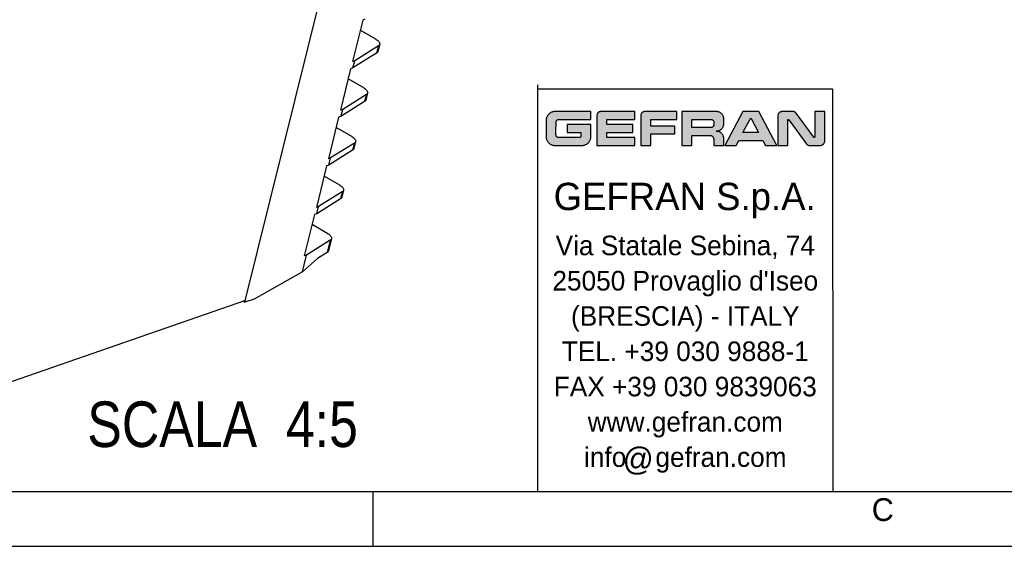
# Model space of a CAD drawing. Header units: millimetres. Extents: x 0 to 420, y 0 to 297.
# Tile 7 of 25: x 171 to 279, y 0 to 58. Entities that reach past the tile are written whole.
import ezdxf

# ---------------------------------------------------------------- set-up
doc = ezdxf.new("R2010")
doc.units = ezdxf.units.MM
doc.header["$LTSCALE"] = 23.1
doc.layers.get('0').update_dxf_attribs({"linetype": 'CONTINUOUS'})
doc.styles.get("Standard").update_dxf_attribs({"font": 'txt', "width": 0.85})
doc.styles.add('TEXTSTYLE_2', font='trium.ttf')
doc.styles.add('TEXTSTYLE_3', font='trium.ttf')
doc.styles.add('TEXTSTYLE_4', font='triumb.ttf')

msp = doc.modelspace()

# ---------------------------------------------------------------- hatches: boundary and pattern name
at = {"linetype": 'CONTINUOUS'}
h = msp.add_hatch(color=2, dxfattribs=at)
h.paths.add_polyline_path([(251.41414, 46.96884), (251.42409, 46.96974), (251.43403, 46.96884), (251.4435, 46.96618), (251.45233, 46.96182), (251.46031, 46.95586), (251.46717, 46.94844), (251.47251, 46.94007), (252.28279, 45.41608), (250.56506, 45.41608), (251.37559, 46.94007), (251.38109, 46.94864), (251.3878, 46.95585), (251.3958, 46.96181), (251.40466, 46.96618)])
h.paths.add_polyline_path([(247.87684, 45.59431), (247.93551, 45.61496), (247.99254, 45.64001), (248.04763, 45.66935), (248.10048, 45.70284), (248.15077, 45.74029), (248.19818, 45.78148), (248.2359, 45.81916), (248.27715, 45.86654), (248.31465, 45.91679), (248.34819, 45.9696), (248.37758, 46.02466), (248.4027, 46.08167), (248.42341, 46.14032), (248.43963, 46.20036), (248.4513, 46.26153), (248.45836, 46.32362), (248.46076, 46.38644), (248.46076, 46.88536), (248.45842, 46.94832), (248.45143, 47.01055), (248.43982, 47.07184), (248.42366, 47.13199), (248.40302, 47.19074), (248.37798, 47.24782), (248.34867, 47.30294), (248.31522, 47.3558), (248.27782, 47.40608), (248.23668, 47.45347), (248.19893, 47.49128), (248.15164, 47.53246), (248.10148, 47.56988), (248.04876, 47.60334), (247.9938, 47.63266), (247.9369, 47.6577), (247.87833, 47.67833), (247.81837, 47.69449), (247.75725, 47.70609), (247.6952, 47.71308), (247.63239, 47.71542), (243.85547, 47.71542), (243.85547, 43.99252), (244.95118, 43.99252), (244.95118, 45.09056), (246.93352, 45.09056), (246.97887, 45.08823), (247.02339, 45.08128), (247.0668, 45.06979), (247.10877, 45.05384), (247.14892, 45.03356), (247.18687, 45.00915), (247.22216, 44.98084), (247.25439, 44.94894), (247.25682, 44.94624), (247.28519, 44.91101), (247.30965, 44.87314), (247.32995, 44.83307), (247.34593, 44.79122), (247.35743, 44.74796), (247.36439, 44.70362), (247.36672, 44.65849), (247.36672, 43.99252), (248.46241, 43.99252), (248.46241, 44.72462), (248.46007, 44.78731), (248.45307, 44.84934), (248.44145, 44.91051), (248.42527, 44.9706), (248.40459, 45.02936), (248.37949, 45.08651), (248.35009, 45.14176), (248.31652, 45.19479), (248.27899, 45.24528), (248.23769, 45.29291), (248.19817, 45.33246), (248.15059, 45.37378), (248.10016, 45.41133), (248.0472, 45.44489), (247.99204, 45.4743), (247.93498, 45.4994), (247.87631, 45.52007), (247.81631, 45.53625), (247.75523, 45.54787), (247.69328, 45.55486), (247.63066, 45.55721), (247.69349, 45.55955), (247.75559, 45.56654), (247.81678, 45.57815)])
h.paths.add_polyline_path([(229.68341, 47.67561), (229.61808, 47.65367), (229.55417, 47.62704), (229.49192, 47.59579), (229.43163, 47.56003), (229.3736, 47.51988), (229.31814, 47.47553), (229.26558, 47.42719), (229.21624, 47.3751), (229.19404, 47.34914), (229.15003, 47.29211), (229.11005, 47.2322), (229.07429, 47.16979), (229.04297, 47.10522), (229.01621, 47.03885), (228.99413, 46.971), (228.97682, 46.90199), (228.96433, 46.83211), (228.9567, 46.76162), (228.95395, 46.69074), (228.95395, 44.96823), (228.95655, 44.89789), (228.964, 44.82866), (228.97622, 44.76069), (228.99317, 44.69413), (229.01476, 44.62916), (229.04092, 44.56598), (229.07155, 44.50481), (229.10656, 44.44588), (229.1458, 44.38945), (229.18914, 44.33577), (229.23637, 44.2851), (229.28729, 44.23771), (229.34168, 44.19386), (229.35597, 44.18334), (229.41427, 44.14428), (229.47534, 44.10931), (229.53889, 44.0786), (229.60463, 44.05232), (229.67226, 44.03057), (229.74151, 44.01348), (229.81213, 44.00112), (229.88386, 43.99356), (229.95649, 43.99086), (232.88251, 43.99086), (232.95313, 43.99346), (233.02301, 44.00092), (233.09195, 44.0132), (233.15976, 44.03024), (233.22619, 44.052), (233.29099, 44.07838), (233.3539, 44.1093), (233.4146, 44.14461), (233.47282, 44.18416), (233.52823, 44.22776), (233.58054, 44.2752), (233.60129, 44.29598), (233.64866, 44.34835), (233.69218, 44.40383), (233.73165, 44.46209), (233.76688, 44.52285), (233.7977, 44.58579), (233.82399, 44.65063), (233.84565, 44.71709), (233.86261, 44.78492), (233.87479, 44.85388), (233.88216, 44.92377), (233.88466, 44.9944), (233.88452, 44.99683), (233.88399, 45.10194), (233.88415, 45.8617), (233.88466, 46.28767), (231.25767, 46.28767), (231.25767, 45.41608), (232.78895, 45.41608), (232.78895, 45.00685), (232.78655, 44.98079), (232.77943, 44.95579), (232.76776, 44.93244), (232.75186, 44.91149), (232.74318, 44.90281), (232.72223, 44.88691), (232.69888, 44.87524), (232.67388, 44.86812), (232.64782, 44.86572), (230.33245, 44.86524), (230.29525, 44.86766), (230.25883, 44.87488), (230.22365, 44.8868), (230.19022, 44.90328), (230.15912, 44.92406), (230.13099, 44.94874), (230.10646, 44.97677), (230.08601, 45.00752), (230.06993, 45.04043), (230.05845, 45.07498), (230.05166, 45.11072), (230.04968, 45.14731), (230.04978, 45.6271), (230.05069, 46.44582), (230.05135, 46.55611), (230.05148, 46.55854), (230.05391, 46.59587), (230.06112, 46.63227), (230.07301, 46.66735), (230.08943, 46.70061), (230.11014, 46.73152), (230.13289, 46.75759), (230.16073, 46.7823), (230.19143, 46.80303), (230.22444, 46.81945), (230.25923, 46.83133), (230.29536, 46.83854), (230.33245, 46.84096), (233.88466, 46.84136), (233.88466, 47.71542), (229.95466, 47.71542), (229.88572, 47.71273), (229.81742, 47.70517), (229.74993, 47.69279)])
h.paths.add_polyline_path([(234.84325, 47.69581), (234.80244, 47.68073), (234.76326, 47.66154), (234.7261, 47.63842), (234.69136, 47.61156), (234.6746, 47.59643), (234.64429, 47.56451), (234.61743, 47.52979), (234.5943, 47.49265), (234.57512, 47.4535), (234.56004, 47.41272), (234.54918, 47.37064), (234.54262, 47.32756), (234.54043, 47.28375), (234.54043, 43.99164), (238.69917, 43.99164), (238.69917, 44.86323), (235.63614, 44.86323), (235.63614, 45.41608), (238.48746, 45.41608), (238.48746, 46.29265), (235.63614, 46.29265), (235.63614, 46.84301), (238.70249, 46.84301), (238.70249, 47.71542), (234.9723, 47.71542), (234.92846, 47.71322), (234.88536, 47.70667)])
h.paths.add_polyline_path([(259.17718, 44.014), (259.22418, 44.03116), (259.26934, 44.05299), (259.31222, 44.07932), (259.35238, 44.10991), (259.38937, 44.14445), (259.41264, 44.17017), (259.44323, 44.21033), (259.46956, 44.25321), (259.4914, 44.29836), (259.50856, 44.34537), (259.52091, 44.39384), (259.52838, 44.44344), (259.53088, 44.49387), (259.53088, 47.71542), (258.43516, 47.71542), (258.43516, 44.92175), (258.43274, 44.90553), (258.42564, 44.89075), (258.41431, 44.87854), (258.41101, 44.87611), (258.39623, 44.86901), (258.38002, 44.86659), (258.36386, 44.86901), (258.35915, 44.87072), (258.34589, 44.87891), (258.33662, 44.89013), (256.39878, 47.52841), (256.37019, 47.56545), (256.3391, 47.59796), (256.30332, 47.62821), (256.26462, 47.65433), (256.22347, 47.67605), (256.18035, 47.69315), (256.13568, 47.70548), (256.08982, 47.71292), (256.04309, 47.71542), (254.88577, 47.71538), (254.83531, 47.71288), (254.78569, 47.70542), (254.7372, 47.69306), (254.69018, 47.6759), (254.64502, 47.65407), (254.60213, 47.62775), (254.56196, 47.59716), (254.53626, 47.57393), (254.50172, 47.53694), (254.47114, 47.4968), (254.44481, 47.45394), (254.42297, 47.40881), (254.40582, 47.36182), (254.39346, 47.31337), (254.386, 47.26378), (254.3835, 47.21335), (254.3835, 43.99168), (255.47921, 43.99168), (255.47921, 46.78535), (255.48163, 46.80157), (255.48873, 46.81635), (255.49115, 46.81964), (255.50335, 46.83097), (255.51813, 46.83808), (255.53435, 46.8405), (255.55023, 46.83809), (255.56498, 46.83099), (255.5774, 46.81958), (255.57848, 46.81821), (257.50897, 44.19082), (257.53627, 44.15288), (257.54332, 44.14434), (257.5755, 44.11033), (257.61109, 44.08006), (257.64965, 44.05387), (257.69075, 44.03203), (257.73396, 44.01476), (257.77891, 44.0022), (257.82526, 43.99447), (257.87272, 43.99168), (259.02866, 43.99168), (259.0791, 43.99418), (259.12871, 44.00164)])
h.paths.add_polyline_path([(239.67042, 47.69637), (239.63014, 47.68172), (239.59143, 47.66308), (239.55465, 47.6406), (239.52019, 47.61447), (239.49636, 47.59292), (239.46685, 47.56115), (239.44073, 47.52669), (239.41825, 47.48992), (239.3996, 47.45122), (239.38496, 47.41094), (239.37441, 47.36942), (239.36804, 47.32694), (239.3659, 47.28375), (239.3659, 43.99168), (240.46161, 43.99168), (240.46161, 45.25423), (243.09049, 45.25423), (243.09049, 46.12581), (240.46161, 46.12581), (240.46161, 46.83885), (243.30752, 46.83885), (243.30752, 47.71542), (239.79763, 47.71542), (239.75443, 47.71329), (239.71195, 47.70692)])
h.paths.add_polyline_path([(247.12398, 45.96956), (247.10025, 45.96654), (247.07619, 45.96553), (244.95118, 45.96553), (244.95118, 46.84048), (247.07623, 46.84048), (247.10029, 46.83947), (247.12403, 46.83645), (247.14734, 46.83144), (247.17013, 46.82448), (247.19226, 46.8156), (247.2136, 46.80484), (247.23401, 46.79228), (247.25333, 46.778), (247.2714, 46.76209), (247.28002, 46.75347), (247.29593, 46.73539), (247.31021, 46.71606), (247.32277, 46.69565), (247.33353, 46.6743), (247.34241, 46.65215), (247.34937, 46.62936), (247.35438, 46.60603), (247.35739, 46.58229), (247.35841, 46.55822), (247.35841, 46.24863), (247.35739, 46.22444), (247.35438, 46.20059), (247.34938, 46.17718), (247.34242, 46.15431), (247.33355, 46.13211), (247.32281, 46.11071), (247.31027, 46.09026), (247.29601, 46.0709), (247.28014, 46.0528), (247.27128, 46.04392), (247.25321, 46.02801), (247.23391, 46.01372), (247.21351, 46.00116), (247.19218, 45.99041), (247.17006, 45.98153), (247.14729, 45.97456)])
h.paths.add_polyline_path([(249.80149, 43.99086), (250.10605, 44.54784), (252.74181, 44.54784), (253.04634, 43.99086), (254.27561, 43.99086), (252.30118, 47.71542), (250.54667, 47.71542), (248.56055, 43.99086)])

# ---------------------------------------------------------------- linework, layer by layer
at = {"color": 7, "linetype": 'CONTINUOUS'}
for p, q in [((195.9223, 26.79283), (211.77057, 90.84283)), ((208.83953, 57.75069), (207.71369, 53.20069)), ((209.08953, 57.83729), (208.83953, 57.75069)), ((210.28877, 55.63995), (208.56369, 56.63592)), ((210.37135, 54.13565), (207.7697, 52.50329)), ((210.56534, 54.91965), (207.96369, 53.28729)), ((210.70364, 55.09191), (210.50965, 54.30791)), ((207.96369, 53.28729), (207.71369, 53.20069)), ((207.7697, 52.50329), (207.96369, 53.28729)), ((207.5197, 52.41669), (206.39387, 47.86669)), ((207.7697, 52.50329), (207.5197, 52.41669)), ((208.96894, 50.30595), (207.24387, 51.30192)), ((209.38381, 49.75791), (209.18982, 48.97391)), ((228.00392, 50.19804), (260.3902, 50.19804)), ((228.00946, 50.6532), (228.00946, 6.0409)), ((260.3902, 50.19804), (260.42219, 6.07658)), ((209.05152, 48.80165), (206.44988, 47.16929)), ((209.24551, 49.58565), (206.64387, 47.95329)), ((206.64387, 47.95329), (206.39387, 47.86669)), ((206.44988, 47.16929), (206.64387, 47.95329)), ((206.19988, 47.08269), (205.07405, 42.53269)), ((206.44988, 47.16929), (206.19988, 47.08269)), ((207.64912, 44.97195), (205.92405, 45.96792)), ((208.06399, 44.42391), (207.87, 43.63991)), ((207.7317, 43.46765), (205.13006, 41.83529)), ((207.92569, 44.25165), (205.32405, 42.61929)), ((205.32405, 42.61929), (205.07405, 42.53269)), ((205.13006, 41.83529), (205.32405, 42.61929)), ((204.88006, 41.74869), (203.75423, 37.19869)), ((205.13006, 41.83529), (204.88006, 41.74869)), ((206.3293, 39.63795), (204.60423, 40.63392)), ((206.60587, 38.91765), (204.00423, 37.28529)), ((206.74417, 39.08991), (206.55018, 38.30591)), ((206.41188, 38.13365), (203.81024, 36.50129)), ((204.00423, 37.28529), (203.75423, 37.19869)), ((203.81024, 36.50129), (204.00423, 37.28529)), ((203.56024, 36.41469), (202.4344, 31.86469)), ((203.81024, 36.50129), (203.56024, 36.41469)), ((205.00948, 34.30395), (203.2844, 35.29992)), ((205.28605, 33.58365), (202.6844, 31.95129)), ((205.42435, 33.75591), (205.09526, 32.42591)), ((202.2316, 30.12129), (202.6844, 31.95129)), ((202.2316, 30.12129), (203.8888, 31.58345)), ((202.6844, 31.95129), (202.4344, 31.86469)), ((204.95696, 32.25365), (203.8888, 31.58345)), ((202.2316, 30.12129), (196.9223, 27.13924)), ((196.9223, 27.13924), (195.9223, 26.79283)), ((195.9656, 26.96783), (169.4156, 17.77064)), ((195.7491, 26.89283), (195.9223, 26.79283)), ((18, 6), (414, 6)), ((210, 0), (210, 6))]:
    msp.add_line(p, q, dxfattribs=at)
at = {"color": 9, "linetype": 'CONTINUOUS'}
for p, q in [((210.56534, 54.91965), (210.37135, 54.13565)), ((209.24551, 49.58565), (209.05152, 48.80165)), ((207.92569, 44.25165), (207.7317, 43.46765)), ((206.60587, 38.91765), (206.41188, 38.13365)), ((205.28605, 33.58365), (204.95696, 32.25365))]:
    msp.add_line(p, q, dxfattribs=at)
at = {"color": 2, "linetype": 'CONTINUOUS'}
for p, q in [((229.43163, 47.56003), (229.3736, 47.51988)), ((229.49192, 47.59579), (229.43163, 47.56003)), ((229.55417, 47.62704), (229.49192, 47.59579)), ((229.61808, 47.65367), (229.55417, 47.62704)), ((229.68341, 47.67561), (229.61808, 47.65367)), ((229.74993, 47.69279), (229.68341, 47.67561)), ((229.81742, 47.70517), (229.74993, 47.69279)), ((229.88572, 47.71273), (229.81742, 47.70517)), ((229.95466, 47.71542), (229.88572, 47.71273)), ((233.88466, 47.71542), (229.95466, 47.71542)), ((233.88466, 46.84136), (233.88466, 47.71542)), ((234.64429, 47.56451), (234.61743, 47.52979)), ((234.6746, 47.59643), (234.64429, 47.56451)), ((234.69136, 47.61156), (234.6746, 47.59643)), ((234.7261, 47.63842), (234.69136, 47.61156)), ((234.76326, 47.66154), (234.7261, 47.63842)), ((234.80244, 47.68073), (234.76326, 47.66154)), ((234.84325, 47.69581), (234.80244, 47.68073)), ((234.88536, 47.70667), (234.84325, 47.69581)), ((234.92846, 47.71322), (234.88536, 47.70667)), ((234.9723, 47.71542), (234.92846, 47.71322)), ((238.70249, 47.71542), (234.9723, 47.71542)), ((238.70249, 46.84301), (238.70249, 47.71542)), ((239.46685, 47.56115), (239.44073, 47.52669)), ((239.49636, 47.59292), (239.46685, 47.56115)), ((239.52019, 47.61447), (239.49636, 47.59292)), ((239.55465, 47.6406), (239.52019, 47.61447)), ((239.59143, 47.66308), (239.55465, 47.6406)), ((239.63014, 47.68172), (239.59143, 47.66308)), ((239.67042, 47.69637), (239.63014, 47.68172)), ((239.71195, 47.70692), (239.67042, 47.69637)), ((239.75443, 47.71329), (239.71195, 47.70692)), ((239.79763, 47.71542), (239.75443, 47.71329)), ((243.30752, 47.71542), (239.79763, 47.71542)), ((243.30752, 46.83885), (243.30752, 47.71542)), ((247.63239, 47.71542), (243.85547, 47.71542)), ((243.85547, 47.71542), (243.85547, 43.99252)), ((247.6952, 47.71308), (247.63239, 47.71542)), ((247.75725, 47.70609), (247.6952, 47.71308)), ((247.81837, 47.69449), (247.75725, 47.70609)), ((247.87833, 47.67833), (247.81837, 47.69449)), ((247.9369, 47.6577), (247.87833, 47.67833)), ((247.9938, 47.63266), (247.9369, 47.6577)), ((248.04876, 47.60334), (247.9938, 47.63266)), ((248.10148, 47.56988), (248.04876, 47.60334)), ((248.15164, 47.53246), (248.10148, 47.56988)), ((250.54667, 47.71542), (248.56055, 43.99086)), ((252.30118, 47.71542), (250.54667, 47.71542)), ((254.27561, 43.99086), (252.30118, 47.71542)), ((254.50172, 47.53694), (254.47114, 47.4968)), ((254.53626, 47.57393), (254.50172, 47.53694)), ((254.56196, 47.59716), (254.53626, 47.57393)), ((254.60213, 47.62775), (254.56196, 47.59716)), ((254.64502, 47.65407), (254.60213, 47.62775)), ((254.69018, 47.6759), (254.64502, 47.65407)), ((254.7372, 47.69306), (254.69018, 47.6759)), ((254.78569, 47.70542), (254.7372, 47.69306)), ((254.83531, 47.71288), (254.78569, 47.70542)), ((254.88577, 47.71538), (254.83531, 47.71288)), ((256.04309, 47.71542), (254.88577, 47.71538)), ((256.08982, 47.71292), (256.04309, 47.71542)), ((256.13568, 47.70548), (256.08982, 47.71292)), ((256.18035, 47.69315), (256.13568, 47.70548)), ((256.22347, 47.67605), (256.18035, 47.69315)), ((256.26462, 47.65433), (256.22347, 47.67605)), ((256.30332, 47.62821), (256.26462, 47.65433)), ((256.3391, 47.59796), (256.30332, 47.62821)), ((256.37019, 47.56545), (256.3391, 47.59796)), ((256.39878, 47.52841), (256.37019, 47.56545)), ((259.53088, 47.71542), (258.43516, 47.71542)), ((258.43516, 47.71542), (258.43516, 44.92175)), ((259.53088, 44.49387), (259.53088, 47.71542)), ((228.9567, 46.76162), (228.95395, 46.69074)), ((228.95395, 46.69074), (228.95395, 44.96823)), ((228.96433, 46.83211), (228.9567, 46.76162)), ((228.97682, 46.90199), (228.96433, 46.83211)), ((228.99413, 46.971), (228.97682, 46.90199)), ((229.01621, 47.03885), (228.99413, 46.971)), ((229.04297, 47.10522), (229.01621, 47.03885)), ((229.07429, 47.16979), (229.04297, 47.10522)), ((229.11005, 47.2322), (229.07429, 47.16979)), ((229.15003, 47.29211), (229.11005, 47.2322)), ((229.19404, 47.34914), (229.15003, 47.29211)), ((229.21624, 47.3751), (229.19404, 47.34914)), ((229.26558, 47.42719), (229.21624, 47.3751)), ((229.31814, 47.47553), (229.26558, 47.42719)), ((229.3736, 47.51988), (229.31814, 47.47553)), ((230.05069, 46.44582), (230.05135, 46.55611)), ((230.05135, 46.55611), (230.05148, 46.55854)), ((230.05148, 46.55854), (230.05391, 46.59587)), ((230.05391, 46.59587), (230.06112, 46.63227)), ((230.06112, 46.63227), (230.07301, 46.66735)), ((230.07301, 46.66735), (230.08943, 46.70061)), ((230.08943, 46.70061), (230.11014, 46.73152)), ((230.11014, 46.73152), (230.13289, 46.75759)), ((230.13289, 46.75759), (230.16073, 46.7823)), ((230.16073, 46.7823), (230.19143, 46.80303)), ((230.19143, 46.80303), (230.22444, 46.81945)), ((230.22444, 46.81945), (230.25923, 46.83133)), ((230.25923, 46.83133), (230.29536, 46.83854)), ((230.29536, 46.83854), (230.33245, 46.84096)), ((230.33245, 46.84096), (233.88466, 46.84136)), ((234.54262, 47.32756), (234.54043, 47.28375)), ((234.54043, 47.28375), (234.54043, 43.99164)), ((234.54918, 47.37064), (234.54262, 47.32756)), ((234.56004, 47.41272), (234.54918, 47.37064)), ((234.57512, 47.4535), (234.56004, 47.41272)), ((234.5943, 47.49265), (234.57512, 47.4535)), ((234.61743, 47.52979), (234.5943, 47.49265)), ((235.63614, 46.84301), (238.70249, 46.84301)), ((235.63614, 46.29265), (235.63614, 46.84301)), ((239.36804, 47.32694), (239.3659, 47.28375)), ((239.3659, 47.28375), (239.3659, 43.99168)), ((239.37441, 47.36942), (239.36804, 47.32694)), ((239.38496, 47.41094), (239.37441, 47.36942)), ((239.3996, 47.45122), (239.38496, 47.41094)), ((239.41825, 47.48992), (239.3996, 47.45122)), ((239.44073, 47.52669), (239.41825, 47.48992)), ((240.46161, 46.83885), (243.30752, 46.83885)), ((240.46161, 46.12581), (240.46161, 46.83885)), ((244.95118, 46.84048), (247.07623, 46.84048)), ((244.95118, 45.96553), (244.95118, 46.84048)), ((247.07623, 46.84048), (247.10029, 46.83947)), ((247.10029, 46.83947), (247.12403, 46.83645)), ((247.12403, 46.83645), (247.14734, 46.83144)), ((247.14734, 46.83144), (247.17013, 46.82448)), ((247.17013, 46.82448), (247.19226, 46.8156)), ((247.19226, 46.8156), (247.2136, 46.80484)), ((247.2136, 46.80484), (247.23401, 46.79228)), ((247.23401, 46.79228), (247.25333, 46.778)), ((247.25333, 46.778), (247.2714, 46.76209)), ((247.2714, 46.76209), (247.28002, 46.75347)), ((247.28002, 46.75347), (247.29593, 46.73539)), ((247.29593, 46.73539), (247.31021, 46.71606)), ((247.31021, 46.71606), (247.32277, 46.69565)), ((247.32277, 46.69565), (247.33353, 46.6743)), ((247.33353, 46.6743), (247.34241, 46.65215)), ((247.34241, 46.65215), (247.34937, 46.62936)), ((247.34937, 46.62936), (247.35438, 46.60603)), ((247.35438, 46.60603), (247.35739, 46.58229)), ((247.35739, 46.58229), (247.35841, 46.55822)), ((247.35841, 46.55822), (247.35841, 46.24863)), ((248.19893, 47.49128), (248.15164, 47.53246)), ((248.23668, 47.45347), (248.19893, 47.49128)), ((248.27782, 47.40608), (248.23668, 47.45347)), ((248.31522, 47.3558), (248.27782, 47.40608)), ((248.34867, 47.30294), (248.31522, 47.3558)), ((248.37798, 47.24782), (248.34867, 47.30294)), ((248.40302, 47.19074), (248.37798, 47.24782)), ((248.42366, 47.13199), (248.40302, 47.19074)), ((248.43982, 47.07184), (248.42366, 47.13199)), ((248.45143, 47.01055), (248.43982, 47.07184)), ((248.45842, 46.94832), (248.45143, 47.01055)), ((248.46076, 46.88536), (248.45842, 46.94832)), ((248.46076, 46.38644), (248.46076, 46.88536)), ((250.56506, 45.41608), (251.37559, 46.94007)), ((251.37559, 46.94007), (251.38109, 46.94864)), ((251.38109, 46.94864), (251.3878, 46.95585)), ((251.3878, 46.95585), (251.3958, 46.96181)), ((251.3958, 46.96181), (251.40466, 46.96618)), ((251.40466, 46.96618), (251.41414, 46.96884)), ((251.41414, 46.96884), (251.42409, 46.96974)), ((251.42409, 46.96974), (251.43403, 46.96884)), ((251.43403, 46.96884), (251.4435, 46.96618)), ((251.4435, 46.96618), (251.45233, 46.96182)), ((251.45233, 46.96182), (251.46031, 46.95586)), ((251.46031, 46.95586), (251.46717, 46.94844)), ((251.46717, 46.94844), (251.47251, 46.94007)), ((251.47251, 46.94007), (252.28279, 45.41608)), ((254.386, 47.26378), (254.3835, 47.21335)), ((254.3835, 47.21335), (254.3835, 43.99168)), ((254.39346, 47.31337), (254.386, 47.26378)), ((254.40582, 47.36182), (254.39346, 47.31337)), ((254.42297, 47.40881), (254.40582, 47.36182)), ((254.44481, 47.45394), (254.42297, 47.40881)), ((254.47114, 47.4968), (254.44481, 47.45394)), ((255.47921, 46.78535), (255.48163, 46.80157)), ((255.47921, 43.99168), (255.47921, 46.78535)), ((255.48163, 46.80157), (255.48873, 46.81635)), ((255.48873, 46.81635), (255.49115, 46.81964)), ((255.49115, 46.81964), (255.50335, 46.83097)), ((255.50335, 46.83097), (255.51813, 46.83808)), ((255.51813, 46.83808), (255.53435, 46.8405)), ((255.53435, 46.8405), (255.55023, 46.83809)), ((255.55023, 46.83809), (255.56498, 46.83099)), ((255.56498, 46.83099), (255.5774, 46.81958)), ((255.5774, 46.81958), (255.57848, 46.81821)), ((255.57848, 46.81821), (257.50897, 44.19082)), ((258.33662, 44.89013), (256.39878, 47.52841)), ((230.04968, 45.14731), (230.04978, 45.6271)), ((230.04978, 45.6271), (230.05069, 46.44582)), ((233.88466, 46.28767), (231.25767, 46.28767)), ((231.25767, 46.28767), (231.25767, 45.41608)), ((231.25767, 45.41608), (232.78895, 45.41608)), ((232.78895, 45.41608), (232.78895, 45.00685)), ((233.88399, 45.10194), (233.88415, 45.8617)), ((233.88415, 45.8617), (233.88466, 46.28767)), ((238.48746, 46.29265), (235.63614, 46.29265)), ((235.63614, 45.41608), (238.48746, 45.41608)), ((235.63614, 44.86323), (235.63614, 45.41608)), ((238.48746, 45.41608), (238.48746, 46.29265)), ((243.09049, 46.12581), (240.46161, 46.12581)), ((243.09049, 45.25423), (243.09049, 46.12581)), ((247.07619, 45.96553), (244.95118, 45.96553)), ((247.10025, 45.96654), (247.07619, 45.96553)), ((247.12398, 45.96956), (247.10025, 45.96654)), ((247.14729, 45.97456), (247.12398, 45.96956)), ((247.17006, 45.98153), (247.14729, 45.97456)), ((247.19218, 45.99041), (247.17006, 45.98153)), ((247.21351, 46.00116), (247.19218, 45.99041)), ((247.23391, 46.01372), (247.21351, 46.00116)), ((247.25321, 46.02801), (247.23391, 46.01372)), ((247.27128, 46.04392), (247.25321, 46.02801)), ((247.28014, 46.0528), (247.27128, 46.04392)), ((247.29601, 46.0709), (247.28014, 46.0528)), ((247.31027, 46.09026), (247.29601, 46.0709)), ((247.32281, 46.11071), (247.31027, 46.09026)), ((247.33355, 46.13211), (247.32281, 46.11071)), ((247.34242, 46.15431), (247.33355, 46.13211)), ((247.34938, 46.17718), (247.34242, 46.15431)), ((247.35438, 46.20059), (247.34938, 46.17718)), ((247.35739, 46.22444), (247.35438, 46.20059)), ((247.35841, 46.24863), (247.35739, 46.22444)), ((247.63066, 45.55721), (247.69349, 45.55955)), ((247.69328, 45.55486), (247.63066, 45.55721)), ((247.75523, 45.54787), (247.69328, 45.55486)), ((247.69349, 45.55955), (247.75559, 45.56654)), ((247.81631, 45.53625), (247.75523, 45.54787)), ((247.75559, 45.56654), (247.81678, 45.57815)), ((247.87631, 45.52007), (247.81631, 45.53625)), ((247.81678, 45.57815), (247.87684, 45.59431)), ((247.93498, 45.4994), (247.87631, 45.52007)), ((247.87684, 45.59431), (247.93551, 45.61496)), ((247.99204, 45.4743), (247.93498, 45.4994)), ((247.93551, 45.61496), (247.99254, 45.64001)), ((248.0472, 45.44489), (247.99204, 45.4743)), ((247.99254, 45.64001), (248.04763, 45.66935)), ((248.10016, 45.41133), (248.0472, 45.44489)), ((248.04763, 45.66935), (248.10048, 45.70284)), ((248.15059, 45.37378), (248.10016, 45.41133)), ((248.10048, 45.70284), (248.15077, 45.74029)), ((248.19817, 45.33246), (248.15059, 45.37378)), ((248.15077, 45.74029), (248.19818, 45.78148)), ((248.19818, 45.78148), (248.2359, 45.81916)), ((248.2359, 45.81916), (248.27715, 45.86654)), ((248.27715, 45.86654), (248.31465, 45.91679)), ((248.31465, 45.91679), (248.34819, 45.9696)), ((248.34819, 45.9696), (248.37758, 46.02466)), ((248.37758, 46.02466), (248.4027, 46.08167)), ((248.4027, 46.08167), (248.42341, 46.14032)), ((248.42341, 46.14032), (248.43963, 46.20036)), ((248.43963, 46.20036), (248.4513, 46.26153)), ((248.4513, 46.26153), (248.45836, 46.32362)), ((248.45836, 46.32362), (248.46076, 46.38644)), ((252.28279, 45.41608), (250.56506, 45.41608)), ((228.95395, 44.96823), (228.95655, 44.89789)), ((228.95655, 44.89789), (228.964, 44.82866)), ((228.964, 44.82866), (228.97622, 44.76069)), ((228.97622, 44.76069), (228.99317, 44.69413)), ((228.99317, 44.69413), (229.01476, 44.62916)), ((229.01476, 44.62916), (229.04092, 44.56598)), ((229.04092, 44.56598), (229.07155, 44.50481)), ((229.07155, 44.50481), (229.10656, 44.44588)), ((229.10656, 44.44588), (229.1458, 44.38945)), ((229.1458, 44.38945), (229.18914, 44.33577)), ((229.18914, 44.33577), (229.23637, 44.2851)), ((230.05166, 45.11072), (230.04968, 45.14731)), ((230.05845, 45.07498), (230.05166, 45.11072)), ((230.06993, 45.04043), (230.05845, 45.07498)), ((230.08601, 45.00752), (230.06993, 45.04043)), ((230.10646, 44.97677), (230.08601, 45.00752)), ((230.13099, 44.94874), (230.10646, 44.97677)), ((230.15912, 44.92406), (230.13099, 44.94874)), ((230.19022, 44.90328), (230.15912, 44.92406)), ((230.22365, 44.8868), (230.19022, 44.90328)), ((230.25883, 44.87488), (230.22365, 44.8868)), ((230.29525, 44.86766), (230.25883, 44.87488)), ((230.33245, 44.86524), (230.29525, 44.86766)), ((232.64782, 44.86572), (230.33245, 44.86524)), ((232.67388, 44.86812), (232.64782, 44.86572)), ((232.69888, 44.87524), (232.67388, 44.86812)), ((232.72223, 44.88691), (232.69888, 44.87524)), ((232.74318, 44.90281), (232.72223, 44.88691)), ((232.75186, 44.91149), (232.74318, 44.90281)), ((232.76776, 44.93244), (232.75186, 44.91149)), ((232.77943, 44.95579), (232.76776, 44.93244)), ((232.78655, 44.98079), (232.77943, 44.95579)), ((232.78895, 45.00685), (232.78655, 44.98079)), ((233.58054, 44.2752), (233.60129, 44.29598)), ((233.60129, 44.29598), (233.64866, 44.34835)), ((233.64866, 44.34835), (233.69218, 44.40383)), ((233.69218, 44.40383), (233.73165, 44.46209)), ((233.73165, 44.46209), (233.76688, 44.52285)), ((233.76688, 44.52285), (233.7977, 44.58579)), ((233.7977, 44.58579), (233.82399, 44.65063)), ((233.82399, 44.65063), (233.84565, 44.71709)), ((233.84565, 44.71709), (233.86261, 44.78492)), ((233.86261, 44.78492), (233.87479, 44.85388)), ((233.87479, 44.85388), (233.88216, 44.92377)), ((233.88216, 44.92377), (233.88466, 44.9944)), ((233.88452, 44.99683), (233.88399, 45.10194)), ((233.88466, 44.9944), (233.88452, 44.99683)), ((238.69917, 44.86323), (235.63614, 44.86323)), ((238.69917, 43.99164), (238.69917, 44.86323)), ((240.46161, 45.25423), (243.09049, 45.25423)), ((240.46161, 43.99168), (240.46161, 45.25423)), ((244.95118, 45.09056), (246.93352, 45.09056)), ((244.95118, 43.99252), (244.95118, 45.09056)), ((246.93352, 45.09056), (246.97887, 45.08823)), ((246.97887, 45.08823), (247.02339, 45.08128)), ((247.02339, 45.08128), (247.0668, 45.06979)), ((247.0668, 45.06979), (247.10877, 45.05384)), ((247.10877, 45.05384), (247.14892, 45.03356)), ((247.14892, 45.03356), (247.18687, 45.00915)), ((247.18687, 45.00915), (247.22216, 44.98084)), ((247.22216, 44.98084), (247.25439, 44.94894)), ((247.25439, 44.94894), (247.25682, 44.94624)), ((247.25682, 44.94624), (247.28519, 44.91101)), ((247.28519, 44.91101), (247.30965, 44.87314)), ((247.30965, 44.87314), (247.32995, 44.83307)), ((247.32995, 44.83307), (247.34593, 44.79122)), ((247.34593, 44.79122), (247.35743, 44.74796)), ((247.35743, 44.74796), (247.36439, 44.70362)), ((247.36439, 44.70362), (247.36672, 44.65849)), ((247.36672, 44.65849), (247.36672, 43.99252)), ((248.23769, 45.29291), (248.19817, 45.33246)), ((248.27899, 45.24528), (248.23769, 45.29291)), ((248.31652, 45.19479), (248.27899, 45.24528)), ((248.35009, 45.14176), (248.31652, 45.19479)), ((248.37949, 45.08651), (248.35009, 45.14176)), ((248.40459, 45.02936), (248.37949, 45.08651)), ((248.42527, 44.9706), (248.40459, 45.02936)), ((248.44145, 44.91051), (248.42527, 44.9706)), ((248.45307, 44.84934), (248.44145, 44.91051)), ((248.46007, 44.78731), (248.45307, 44.84934)), ((248.46241, 44.72462), (248.46007, 44.78731)), ((248.46241, 43.99252), (248.46241, 44.72462)), ((249.80149, 43.99086), (250.10605, 44.54784)), ((250.10605, 44.54784), (252.74181, 44.54784)), ((252.74181, 44.54784), (253.04634, 43.99086)), ((258.34589, 44.87891), (258.33662, 44.89013)), ((258.35915, 44.87072), (258.34589, 44.87891)), ((258.36386, 44.86901), (258.35915, 44.87072)), ((258.38002, 44.86659), (258.36386, 44.86901)), ((258.39623, 44.86901), (258.38002, 44.86659)), ((258.41101, 44.87611), (258.39623, 44.86901)), ((258.41431, 44.87854), (258.41101, 44.87611)), ((258.42564, 44.89075), (258.41431, 44.87854)), ((258.43274, 44.90553), (258.42564, 44.89075)), ((258.43516, 44.92175), (258.43274, 44.90553)), ((259.46956, 44.25321), (259.4914, 44.29836)), ((259.4914, 44.29836), (259.50856, 44.34537)), ((259.50856, 44.34537), (259.52091, 44.39384)), ((259.52091, 44.39384), (259.52838, 44.44344)), ((259.52838, 44.44344), (259.53088, 44.49387)), ((229.23637, 44.2851), (229.28729, 44.23771)), ((229.28729, 44.23771), (229.34168, 44.19386)), ((229.34168, 44.19386), (229.35597, 44.18334)), ((229.35597, 44.18334), (229.41427, 44.14428)), ((229.41427, 44.14428), (229.47534, 44.10931)), ((229.47534, 44.10931), (229.53889, 44.0786)), ((229.53889, 44.0786), (229.60463, 44.05232)), ((229.60463, 44.05232), (229.67226, 44.03057)), ((229.67226, 44.03057), (229.74151, 44.01348)), ((229.74151, 44.01348), (229.81213, 44.00112)), ((229.81213, 44.00112), (229.88386, 43.99356)), ((229.88386, 43.99356), (229.95649, 43.99086)), ((229.95649, 43.99086), (232.88251, 43.99086)), ((232.88251, 43.99086), (232.95313, 43.99346)), ((232.95313, 43.99346), (233.02301, 44.00092)), ((233.02301, 44.00092), (233.09195, 44.0132)), ((233.09195, 44.0132), (233.15976, 44.03024)), ((233.15976, 44.03024), (233.22619, 44.052)), ((233.22619, 44.052), (233.29099, 44.07838)), ((233.29099, 44.07838), (233.3539, 44.1093)), ((233.3539, 44.1093), (233.4146, 44.14461)), ((233.4146, 44.14461), (233.47282, 44.18416)), ((233.47282, 44.18416), (233.52823, 44.22776)), ((233.52823, 44.22776), (233.58054, 44.2752)), ((234.54043, 43.99164), (238.69917, 43.99164)), ((239.3659, 43.99168), (240.46161, 43.99168)), ((243.85547, 43.99252), (244.95118, 43.99252)), ((247.36672, 43.99252), (248.46241, 43.99252)), ((248.56055, 43.99086), (249.80149, 43.99086)), ((253.04634, 43.99086), (254.27561, 43.99086)), ((254.3835, 43.99168), (255.47921, 43.99168)), ((257.50897, 44.19082), (257.53627, 44.15288)), ((257.53627, 44.15288), (257.54332, 44.14434)), ((257.54332, 44.14434), (257.5755, 44.11033)), ((257.5755, 44.11033), (257.61109, 44.08006)), ((257.61109, 44.08006), (257.64965, 44.05387)), ((257.64965, 44.05387), (257.69075, 44.03203)), ((257.69075, 44.03203), (257.73396, 44.01476)), ((257.73396, 44.01476), (257.77891, 44.0022)), ((257.77891, 44.0022), (257.82526, 43.99447)), ((257.82526, 43.99447), (257.87272, 43.99168)), ((257.87272, 43.99168), (259.02866, 43.99168)), ((259.02866, 43.99168), (259.0791, 43.99418)), ((259.0791, 43.99418), (259.12871, 44.00164)), ((259.12871, 44.00164), (259.17718, 44.014)), ((259.17718, 44.014), (259.22418, 44.03116)), ((259.22418, 44.03116), (259.26934, 44.05299)), ((259.26934, 44.05299), (259.31222, 44.07932)), ((259.31222, 44.07932), (259.35238, 44.10991)), ((259.35238, 44.10991), (259.38937, 44.14445)), ((259.38937, 44.14445), (259.41264, 44.17017)), ((259.41264, 44.17017), (259.44323, 44.21033)), ((259.44323, 44.21033), (259.46956, 44.25321)), ((0, 0), (420, 0))]:
    msp.add_line(p, q, dxfattribs=at)
at = {"color": 7, "linetype": 'CONTINUOUS'}
for points, knots in [([(210.28877, 55.63995), (210.35742, 55.60031), (210.47923, 55.51925), (210.62266, 55.37984), (210.70714, 55.23644), (210.71416, 55.13444), (210.70364, 55.09191)], [0, 0, 0, 0, 0.326982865, 0.600505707, 0.819324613, 1, 1, 1, 1]), ([(210.50965, 54.30791), (210.50125, 54.27396), (210.46481, 54.20513), (210.40529, 54.15695), (210.37135, 54.13565)], [0, 0, 0, 0, 0.466061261, 1, 1, 1, 1]), ([(210.70364, 55.09191), (210.69524, 55.05796), (210.6588, 54.98913), (210.59928, 54.94095), (210.56534, 54.91965)], [0, 0, 0, 0, 0.466061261, 1, 1, 1, 1]), ([(208.96894, 50.30595), (209.0376, 50.26631), (209.15941, 50.18525), (209.30284, 50.04584), (209.38732, 49.90244), (209.39433, 49.80044), (209.38382, 49.75791)], [0, 0, 0, 0, 0.326982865, 0.600505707, 0.819324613, 1, 1, 1, 1]), ([(209.38382, 49.75791), (209.37542, 49.72396), (209.33898, 49.65513), (209.27946, 49.60695), (209.24551, 49.58565)], [0, 0, 0, 0, 0.466061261, 1, 1, 1, 1]), ([(209.18983, 48.97391), (209.18143, 48.93996), (209.14499, 48.87113), (209.08547, 48.82295), (209.05152, 48.80165)], [0, 0, 0, 0, 0.466061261, 1, 1, 1, 1]), ([(207.64912, 44.97195), (207.71778, 44.93231), (207.83959, 44.85125), (207.98302, 44.71184), (208.06749, 44.56844), (208.07451, 44.46644), (208.06399, 44.42391)], [0, 0, 0, 0, 0.326982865, 0.600505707, 0.819324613, 1, 1, 1, 1]), ([(208.06399, 44.42391), (208.0556, 44.38996), (208.01915, 44.32113), (207.95963, 44.27295), (207.92569, 44.25165)], [0, 0, 0, 0, 0.466061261, 1, 1, 1, 1]), ([(207.87, 43.63991), (207.86161, 43.60596), (207.82516, 43.53713), (207.76564, 43.48895), (207.7317, 43.46765)], [0, 0, 0, 0, 0.466061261, 1, 1, 1, 1]), ([(206.3293, 39.63795), (206.39795, 39.59831), (206.51977, 39.51725), (206.66319, 39.37784), (206.74767, 39.23444), (206.75469, 39.13244), (206.74417, 39.08991)], [0, 0, 0, 0, 0.326982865, 0.600505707, 0.819324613, 1, 1, 1, 1]), ([(206.74417, 39.08991), (206.73577, 39.05596), (206.69933, 38.98713), (206.63981, 38.93895), (206.60587, 38.91765)], [0, 0, 0, 0, 0.466061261, 1, 1, 1, 1]), ([(206.55018, 38.30591), (206.54178, 38.27196), (206.50534, 38.20313), (206.44582, 38.15495), (206.41188, 38.13365)], [0, 0, 0, 0, 0.466061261, 1, 1, 1, 1]), ([(205.00948, 34.30395), (205.07813, 34.26431), (205.19994, 34.18325), (205.34337, 34.04384), (205.42785, 33.90044), (205.43487, 33.79844), (205.42435, 33.75591)], [0, 0, 0, 0, 0.326982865, 0.600505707, 0.819324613, 1, 1, 1, 1]), ([(205.42435, 33.75591), (205.41595, 33.72196), (205.37951, 33.65313), (205.31999, 33.60495), (205.28605, 33.58365)], [0, 0, 0, 0, 0.466061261, 1, 1, 1, 1]), ([(205.09526, 32.42591), (205.08686, 32.39196), (205.05042, 32.32313), (204.9909, 32.27495), (204.95696, 32.25365)], [0, 0, 0, 0, 0.466061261, 1, 1, 1, 1])]:
    msp.add_open_spline(points, degree=3, knots=knots, dxfattribs=at)

# ---------------------------------------------------------------- texts
at = {"color": 2, "linetype": 'CONTINUOUS'}
for s, insert, char_height, width, attachment_point, line_spacing_factor, style in [('GEFRAN S.p.A.', (244.16528, 39.89484), 3, 31.1444444, 2, 0.9, 'TEXTSTYLE_4'), ("Via Statale Sebina, 74\\P25050 Provaglio d'Iseo\\P(BRESCIA) - ITALY\\PTEL. +39 030 9888-1\\PFAX +39 030 9839063\\Pwww.gefran.com\\Pinfo    gefran.com", (244.23637, 34.09246), 2.15, 31.182963, 2, 1.08, 'TEXTSTYLE_3'), ('@', (237.3693, 10.8474), 2.5, 3.4537037, 1, 0.9, 'TEXTSTYLE_2'), ('C', (265.90236, 5.2754), 2.5, 2.5, 2, 0.9, 'TEXTSTYLE_2')]:
    msp.add_mtext(s, dxfattribs=dict(at, insert=insert, char_height=char_height, width=width, attachment_point=attachment_point, line_spacing_factor=line_spacing_factor, style=style))
at = {"color": 2, "linetype": 'CONTINUOUS', "insert": (208.31762, 15.89624), "char_height": 5, "width": 56.9642857, "attachment_point": 3, "line_spacing_factor": 0.9}
msp.add_mtext('SCALA  4:5', dxfattribs=at)

doc.saveas('drawing.dxf')
